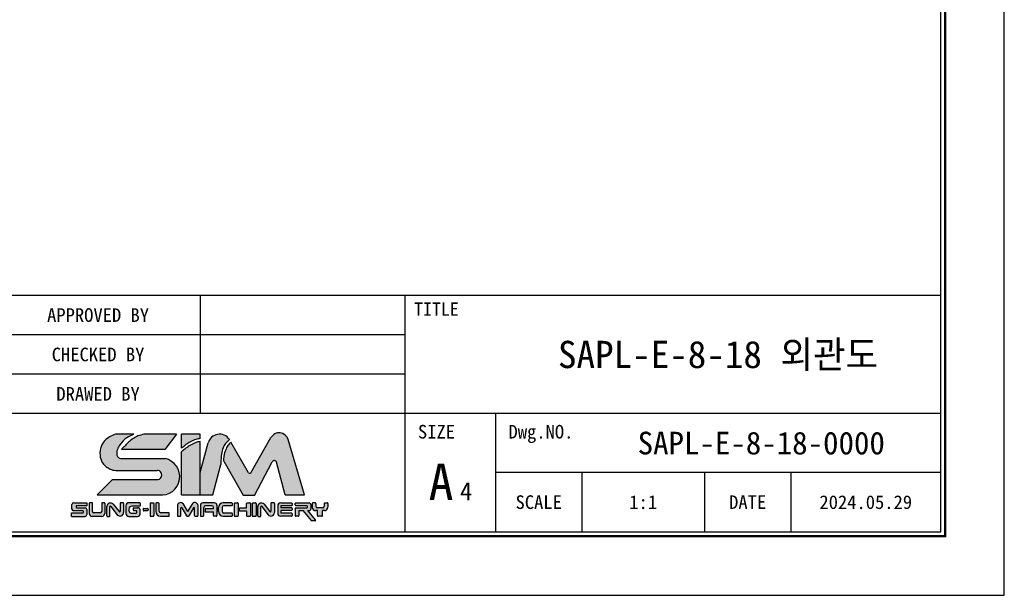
# Model space of a CAD drawing. Header units: millimetres. Extents: x 6809 to 6957, y -762 to -657.
# Tile 2 of 3: x 6903 to 6957, y -762 to -731. Entities that reach past the tile are written whole.
import ezdxf
from ezdxf.enums import TextEntityAlignment as Align

# ---------------------------------------------------------------- set-up
doc = ezdxf.new("R2010")
doc.units = ezdxf.units.MM
doc.header["$LTSCALE"] = 5
doc.layers.add('가는실선', color=1, linetype='Continuous')
doc.layers.add('외형선', color=3, linetype='Continuous')

# ---------------------------------------------------------------- blocks, each defined once
blk = doc.blocks.new('SUNGIL')
at = {"layer": '외형선'}
h = blk.add_hatch(color=150, dxfattribs=at)
h.dxf.hatch_style = 1
h.paths.add_polyline_path([(-15.32034521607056, 0.1363232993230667, 0.4142135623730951), (-15.62034521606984, 0.436323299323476), (-17.04332946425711, 0.436323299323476, -0.4142135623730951), (-17.1433294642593, 0.5363232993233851), (-17.1433294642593, 0.6607271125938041, -0.4142135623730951), (-17.04332946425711, 0.7607271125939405), (-15.32034521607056, 0.7607271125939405), (-15.32034521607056, 1.272719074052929), (-17.57193392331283, 1.272719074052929, 0.4142135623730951), (-17.87193392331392, 0.972719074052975), (-17.87193392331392, 0.2039128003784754, 0.4142135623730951), (-17.57193392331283, -0.09608719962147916), (-15.99039048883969, -0.09608719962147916, -0.4142135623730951), (-15.89039048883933, -0.196087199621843), (-15.89039048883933, -0.314784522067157, -0.4142135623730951), (-15.99039048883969, -0.4147845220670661), (-17.90080074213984, -0.4147845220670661), (-17.90080074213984, -1.035964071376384), (-15.62034521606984, -1.035964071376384, 0.4142135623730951), (-15.32034521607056, -0.7359640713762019)])
h.paths.add_polyline_path([(-3.959990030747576, 1.152137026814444, 0.4142135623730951), (-4.059990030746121, 1.25213702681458), (-4.51451652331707, 1.252137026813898, 0.4142135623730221), (-4.614516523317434, 1.152137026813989), (-4.614516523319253, -0.9073124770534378, 0.4142135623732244), (-4.51451652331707, -1.007312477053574), (-4.059990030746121, -1.007312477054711, 0.4142135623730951), (-3.959990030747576, -0.9073124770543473)])
h.paths.add_polyline_path([(0.5650335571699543, 0.3762042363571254, -0.7673269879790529), (0.7516360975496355, 0.4262042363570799), (1.550409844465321, -0.9573124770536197, 0.2679491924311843), (1.637012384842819, -1.007312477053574), (1.835682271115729, -1.007312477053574, 0.2679491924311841), (1.922284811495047, -0.9573124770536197), (2.721058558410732, 0.4262042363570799, -0.7673269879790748), (2.907661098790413, 0.3762042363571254), (2.907661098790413, -0.9073124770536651, 0.4142135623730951), (3.007661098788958, -1.007312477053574), (3.372694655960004, -1.007312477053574, 0.4142135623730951), (3.472694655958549, -0.9073124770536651), (3.472694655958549, 0.9073124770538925, 0.5572135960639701), (2.5396819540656, 1.157312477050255), (1.736347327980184, -0.2341039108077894), (0.9330127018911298, 1.157312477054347, 0.5198906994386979), (0, 0.9073124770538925), (0, -0.9073124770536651, 0.4142135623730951), (0.1000000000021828, -1.007312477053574), (0.4650335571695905, -1.007312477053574, 0.4142135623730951), (0.5650335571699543, -0.9073124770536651)])
h = blk.add_hatch(color=251, dxfattribs=at)
h.dxf.hatch_style = 1
h.paths.add_polyline_path([(-4.97105499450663, 0.2072521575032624, 0.4142135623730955), (-5.071054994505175, 0.3072521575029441), (-5.691646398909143, 0.3072521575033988, 0.4142135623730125), (-5.791646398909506, 0.2072521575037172), (-5.791646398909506, 0.02459882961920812, 0.414213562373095), (-5.691646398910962, -0.0754011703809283), (-5.071054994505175, -0.07540117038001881, 0.4142135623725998), (-4.97105499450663, 0.02459882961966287)])
h.paths.add_polyline_path([(-12.28087751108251, -0.535964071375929), (-12.28087751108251, 1.17271907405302, 0.4142135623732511), (-12.38087751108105, 1.272719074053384), (-12.71824673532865, 1.272719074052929, 0.4142135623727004), (-12.81824673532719, 1.172719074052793), (-12.81824673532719, -0.2217138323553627, -0.4142135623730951), (-13.01824673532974, -0.4217138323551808), (-14.14548000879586, -0.4217138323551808, -0.4142135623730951), (-14.34548000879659, -0.2217138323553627), (-14.34548000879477, 1.172719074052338, 0.4142135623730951), (-14.44548000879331, 1.272719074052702), (-14.80751994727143, 1.272719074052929, 0.4142135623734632), (-14.90751994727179, 1.172719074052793), (-14.90751994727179, -0.5359640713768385, 0.4142135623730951), (-14.40751994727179, -1.035964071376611), (-12.78087751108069, -1.035964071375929, 0.4142135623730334)])
h.paths.add_polyline_path([(-9.099099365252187, -0.3905156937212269), (-9.099099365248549, 1.172719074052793, 0.4142135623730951), (-9.199099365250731, 1.272719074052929), (-9.587536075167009, 1.272719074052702, 0.4142135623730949), (-9.687536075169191, 1.172719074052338), (-9.687536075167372, -0.1538528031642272, -0.7053166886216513), (-9.865012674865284, -0.2170776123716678), (-10.8639320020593, 1.007012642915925, 0.7053166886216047), (-11.92879160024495, 0.6276637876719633), (-11.92879160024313, -0.9359640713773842, 0.4142135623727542), (-11.82879160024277, -1.035964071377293), (-11.52689582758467, -1.035964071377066, 0.4142135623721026), (-11.4268958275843, -0.9359640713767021), (-11.4268958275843, 0.5934383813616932, -0.7182104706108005), (-11.2473006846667, 0.6539744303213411), (-10.17667022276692, -0.7537319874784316, 0.7182104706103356)])
h.paths.add_polyline_path([(-6.271341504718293, -0.5359640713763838), (-6.271341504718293, -0.06761265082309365, 0.4142135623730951), (-6.771341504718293, 0.4323873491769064), (-7.354107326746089, 0.4323873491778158, 0.4142135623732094), (-7.454107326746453, 0.3323873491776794), (-7.454107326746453, 0.0296939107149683, 0.4142135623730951), (-7.354107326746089, -0.07030608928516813), (-6.96120667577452, -0.07030608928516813, -0.4142135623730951), (-6.861206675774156, -0.1703060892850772), (-6.861206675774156, -0.365264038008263, -0.4142135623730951), (-6.96120667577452, -0.4652640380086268), (-7.806013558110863, -0.4652640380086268, -0.4142135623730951), (-8.206013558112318, -0.06526403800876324), (-8.206013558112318, 0.2047066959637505, -0.4142135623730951), (-7.706013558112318, 0.7047066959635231), (-6.371341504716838, 0.7047066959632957, 0.4142135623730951), (-6.271341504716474, 0.8047066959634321), (-6.271341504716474, 1.172719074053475, 0.4142135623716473), (-6.371341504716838, 1.272719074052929), (-8.217759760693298, 1.272719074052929, 0.4142135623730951), (-8.717759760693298, 0.7727190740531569), (-8.717759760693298, -0.5359640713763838, 0.414213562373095), (-8.217759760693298, -1.035964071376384), (-6.771341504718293, -1.035964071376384, 0.4142135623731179)])
h.paths.add_polyline_path([(-1.362338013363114, -0.5293903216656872, 0.4142135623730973), (-1.462338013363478, -0.4293903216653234), (-2.803363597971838, -0.4293903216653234, -0.4142135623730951), (-3.10336359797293, -0.1293903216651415), (-3.10336359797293, 1.152137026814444, 0.4142135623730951), (-3.203363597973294, 1.25213702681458), (-3.559534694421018, 1.25213702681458, 0.4142135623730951), (-3.659534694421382, 1.152137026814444), (-3.659534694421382, -0.2073124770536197, 0.414213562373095), (-2.85953469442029, -1.007312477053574), (-1.462338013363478, -1.007312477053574, 0.414213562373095), (-1.362338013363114, -0.9073124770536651)])
h.paths.add_polyline_path([(4.456342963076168, 0.4686641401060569, -0.4142135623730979), (4.75634296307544, 0.7686641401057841), (5.839535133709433, 0.7686641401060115, -0.4142135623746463), (6.139535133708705, 0.4686641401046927), (6.139535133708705, 0.2733334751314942), (4.805098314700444, 0.2733334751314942, 0.4142135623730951), (4.705098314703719, 0.1733334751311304), (4.705098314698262, -0.1743424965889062, 0.414213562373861), (4.805098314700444, -0.2743424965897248), (6.139535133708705, -0.2743424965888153), (6.139535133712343, -0.9073124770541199, 0.4142135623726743), (6.239535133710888, -1.007312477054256), (6.59340447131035, -1.007312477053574, 0.414213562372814), (6.693404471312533, -0.9073124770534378), (6.693404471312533, 0.852137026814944, 0.4142135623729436), (6.293404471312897, 1.25213702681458), (4.306512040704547, 1.252137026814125, 0.4142135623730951), (3.906512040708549, 0.8521370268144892), (3.906512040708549, -0.9073124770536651, 0.4142135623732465), (4.006512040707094, -1.007312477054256), (4.356342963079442, -1.007312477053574, 0.414213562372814), (4.456342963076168, -0.9073124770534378)])
h.paths.add_polyline_path([(9.308905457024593, -0.5669163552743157, 0.4142135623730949), (9.20890545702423, -0.4669163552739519), (7.872290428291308, -0.4669163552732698, -0.4142135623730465), (7.572290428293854, -0.1669163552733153), (7.572290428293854, 0.4716728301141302, -0.4142135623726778), (7.872290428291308, 0.77167283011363), (9.208905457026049, 0.7716728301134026, 0.4142135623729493), (9.308905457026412, 0.8716728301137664), (9.308905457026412, 1.152137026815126, 0.4142135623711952), (9.20890545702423, 1.25213702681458), (7.769105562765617, 1.252137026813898, 0.4142135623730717), (6.969105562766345, 0.4521370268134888), (6.969105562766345, -0.2073124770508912, 0.4142135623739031), (7.769105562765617, -1.007312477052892), (9.20890545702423, -1.007312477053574, 0.4142135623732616), (9.308905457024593, -0.9073124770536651)])
h.paths.add_polyline_path([(10.2991855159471, 1.152137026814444, 0.4142135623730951), (10.19918551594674, 1.25213702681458), (9.744659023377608, 1.252137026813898, 0.4142135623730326), (9.644659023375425, 1.152137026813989), (9.644659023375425, -0.9073124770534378, 0.4142135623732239), (9.744659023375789, -1.007312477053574), (10.19918551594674, -1.007312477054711, 0.4142135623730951), (10.2991855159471, -0.9073124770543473)])
h.paths.add_polyline_path([(12.38076114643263, 1.152137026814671, 0.4142135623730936), (12.28076114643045, 1.25213702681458), (11.82623465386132, 1.252137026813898, 0.4142135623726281), (11.72623465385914, 1.152137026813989), (11.72623465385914, 0.4936220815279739, -0.4142135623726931), (11.62623465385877, 0.3936220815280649), (10.58187901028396, 0.3936220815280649, 0.4142135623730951), (10.48187901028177, 0.2936220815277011), (10.48187901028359, 0.00194314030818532, 0.4142135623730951), (10.58187901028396, -0.09805685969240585), (11.62623465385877, -0.09805685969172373, -0.4142135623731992), (11.72623465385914, -0.1980568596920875), (11.72623465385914, -0.9073124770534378, 0.4142135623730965), (11.8262346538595, -1.007312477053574), (12.28076114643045, -1.007312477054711, 0.4142135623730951), (12.38076114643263, -0.9073124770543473)])
h.paths.add_polyline_path([(13.32977494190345, 1.152137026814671, 0.4142135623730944), (13.22977494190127, 1.25213702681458), (12.77524844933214, 1.252137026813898, 0.4142135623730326), (12.67524844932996, 1.152137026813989), (12.67524844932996, -0.9073124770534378, 0.4142135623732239), (12.77524844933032, -1.007312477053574), (13.22977494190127, -1.007312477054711, 0.4142135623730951), (13.32977494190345, -0.9073124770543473)])
h.paths.add_polyline_path([(14.6790167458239, 1.007012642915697, 0.7053166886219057), (13.61415714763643, 0.6276637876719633), (13.61415714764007, -0.9359640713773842, 0.4142135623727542), (13.71415714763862, -1.035964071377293), (14.01605292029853, -1.035964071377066, 0.4142135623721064), (14.11605292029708, -0.9359640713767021), (14.11605292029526, 0.5934383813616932, -0.7182104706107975), (14.2956480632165, 0.6539744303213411), (15.36627852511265, -0.7537319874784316, 0.7182104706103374), (16.44384938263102, -0.3905156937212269), (16.44384938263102, 1.172719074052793, 0.4142135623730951), (16.34384938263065, 1.272719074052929), (15.95541267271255, 1.272719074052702, 0.4142135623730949), (15.85541267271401, 1.172719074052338), (15.85541267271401, -0.1538528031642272, -0.7053166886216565), (15.6779360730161, -0.2170776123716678)])
h.paths.add_polyline_path([(19.4189332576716, 1.152137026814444, 0.4142135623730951), (19.31893325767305, 1.25213702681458), (17.49662840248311, 1.25213702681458, 0.4142135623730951), (16.99662840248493, 0.7521370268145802), (16.99662840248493, -0.5073124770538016, 0.4142135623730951), (17.49662840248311, -1.007312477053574), (19.31893325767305, -1.007312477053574, 0.414213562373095), (19.4189332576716, -0.9073124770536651), (19.4189332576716, -0.5778951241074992, 0.4142135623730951), (19.31893325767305, -0.4778951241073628), (17.60363558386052, -0.4778951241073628, -0.4142135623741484), (17.50363558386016, -0.3778951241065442), (17.50363558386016, -0.1244796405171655, -0.4142135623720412), (17.60363558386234, -0.02447964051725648), (19.31893325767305, -0.02447964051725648, 0.4142135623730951), (19.4189332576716, 0.07552035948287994), (19.4189332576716, 0.3219568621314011, 0.4142135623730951), (19.31893325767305, 0.4219568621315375), (17.60363558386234, 0.4219568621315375, -0.4142135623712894), (17.50363558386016, 0.5219568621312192), (17.50363558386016, 0.6707348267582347, -0.4142135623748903), (17.60363558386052, 0.7707348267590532), (19.31893325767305, 0.7707348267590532, 0.4142135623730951), (19.4189332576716, 0.870734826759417)])
h.paths.add_polyline_path([(22.60263788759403, 0.952137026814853, 0.4142135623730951), (22.30263788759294, 1.252137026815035), (20.05717268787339, 1.25213702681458, 0.4142135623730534), (19.95717268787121, 1.152137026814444), (19.95717268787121, 0.9041253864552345, 0.4142135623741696), (20.05717268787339, 0.8041253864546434), (21.90090023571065, 0.8041253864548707, -0.4142135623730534), (22.00090023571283, 0.7041253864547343), (22.00090023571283, 0.4896281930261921, -0.4142135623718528), (21.90090023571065, 0.3896281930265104), (20.05717268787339, 0.3896281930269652, 0.4142135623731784), (19.95717268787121, 0.2896281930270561), (19.95717268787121, -0.9073124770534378, 0.4142135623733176), (20.05717268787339, -1.007312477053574), (20.45308013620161, -1.007312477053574, 0.414213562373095), (20.55308013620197, -0.9073124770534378), (20.55308013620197, -0.1613095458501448, -0.414213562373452), (20.65308013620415, -0.06130954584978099), (21.28090429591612, -0.06130954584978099), (22.70003576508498, -1.752564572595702, 0.2216946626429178), (22.77664020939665, -1.788285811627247), (23.31875131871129, -1.788285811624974, 0.6370702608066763), (23.39535576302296, -1.624007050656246), (22.08409686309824, -0.06130954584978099), (22.30263788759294, -0.06130954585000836, 0.4142135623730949), (22.60263788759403, 0.2386904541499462)])
h.paths.add_polyline_path([(25.48938805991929, 0.5386904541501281), (25.48938805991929, 1.152137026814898, 0.4142135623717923), (25.38938805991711, 1.25213702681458), (24.97889821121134, 1.25213702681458, 0.4142135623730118), (24.87889821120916, 1.152137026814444), (24.87889821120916, 0.6896281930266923, -0.4142135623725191), (24.57889821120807, 0.3896281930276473), (23.73988544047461, 0.3896281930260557, -0.414213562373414), (23.4398854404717, 0.6896281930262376), (23.4398854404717, 1.152137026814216, 0.4142135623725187), (23.33988544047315, 1.252137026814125), (22.92939559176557, 1.25213702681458, 0.4142135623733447), (22.82939559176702, 1.152137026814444), (22.82939559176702, 0.5386904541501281, 0.4142135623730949), (23.42939559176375, -0.06130954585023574), (24.88938805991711, -0.06130954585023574, 0.4142135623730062)])
h.paths.add_polyline_path([(24.57966956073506, -0.06130954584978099), (23.71582084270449, -0.06130954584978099), (23.71582084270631, -0.9073124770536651, 0.4142135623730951), (23.81582084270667, -1.007312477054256), (24.47966956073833, -1.007312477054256, 0.4142135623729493), (24.57966956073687, -0.9073124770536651)])
for p, q in [((-17.87193392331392, 0.203912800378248), (-17.87193392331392, 0.972719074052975)), ((-17.57193392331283, 1.272719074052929), (-15.32034521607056, 1.272719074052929)), ((-17.1433294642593, 0.6607271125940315), (-17.1433294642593, 0.5363232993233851)), ((-15.32034521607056, 0.7607271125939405), (-17.04332946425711, 0.7607271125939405)), ((-17.04332946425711, 0.436323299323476), (-15.62034521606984, 0.436323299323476)), ((-15.32034521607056, 1.234862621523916), (-15.32034521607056, 0.7607271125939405)), ((-15.32034521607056, 0.1363232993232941), (-15.32034521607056, -0.7359640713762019)), ((-14.90751994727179, 1.17271907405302), (-14.90751994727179, -0.5359640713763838)), ((-14.44548000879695, 1.272719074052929), (-14.80751994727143, 1.272719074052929)), ((-14.34548000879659, -0.2217138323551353), (-14.34548000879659, 1.17271907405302)), ((-12.81824673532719, 1.17271907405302), (-12.81824673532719, -0.2217138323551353)), ((-12.38087751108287, 1.272719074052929), (-12.71824673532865, 1.272719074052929)), ((-12.28087751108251, 1.17271907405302), (-12.28087751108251, -0.5359640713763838)), ((-11.92879160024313, -0.9359640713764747), (-11.92879160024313, 0.6276637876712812)), ((-11.4268958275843, -0.9359640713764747), (-11.4268958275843, 0.5934383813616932)), ((-11.2473006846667, 0.6539744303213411), (-10.17667022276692, -0.7537319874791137)), ((-10.86393200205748, 1.007012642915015), (-9.865012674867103, -0.2170776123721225)), ((-9.687536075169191, 1.17271907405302), (-9.687536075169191, -0.1538528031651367)), ((-9.199099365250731, 1.272719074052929), (-9.587536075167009, 1.272719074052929)), ((-9.099099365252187, 1.17271907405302), (-9.099099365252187, -0.390515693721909)), ((-8.717759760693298, 0.7727190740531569), (-8.717759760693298, -0.5359640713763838)), ((-6.371341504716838, 1.272719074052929), (-8.217759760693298, 1.272719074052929)), ((-8.206013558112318, 0.2047066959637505), (-8.206013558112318, -0.06526403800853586)), ((-6.371341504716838, 0.7047066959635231), (-7.706013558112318, 0.7047066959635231)), ((-7.454107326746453, 0.02969391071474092), (-7.454107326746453, 0.3323873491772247)), ((-7.354107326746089, 0.4323873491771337), (-6.771341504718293, 0.4323873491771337)), ((-6.271341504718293, 1.17271907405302), (-6.271341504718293, 0.8047066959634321)), ((-6.271341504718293, 1.17271907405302), (-6.271341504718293, 0.8047066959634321)), ((-5.791646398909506, 0.2072521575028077), (-5.791646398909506, 0.02459882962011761)), ((-5.691646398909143, 0.3072521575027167), (-5.071054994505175, 0.3072521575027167)), ((-4.971054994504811, 0.2072521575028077), (-4.971054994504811, 0.02459882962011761)), ((-4.614516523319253, 1.152137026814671), (-4.614516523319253, -0.9073124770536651)), ((-4.51451652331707, 1.25213702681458), (-4.059990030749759, 1.25213702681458)), ((-3.959990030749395, 1.152137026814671), (-3.959990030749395, -0.9073124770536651)), ((-3.659534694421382, 1.152137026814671), (-3.659534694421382, -0.2073124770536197)), ((-3.203363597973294, 1.25213702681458), (-3.559534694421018, 1.25213702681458)), ((-3.10336359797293, -0.1293903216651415), (-3.10336359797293, 1.152137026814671)), ((0, 0.9073124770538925), (0, -0.9073124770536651)), ((0.5650335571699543, -0.9073124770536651), (0.5650335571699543, 0.3762042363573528)), ((0.7516360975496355, 0.4262042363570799), (1.550409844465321, -0.9573124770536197)), ((0.9330127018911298, 1.157312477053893), (1.736347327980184, -0.2341039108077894)), ((2.5396819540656, 1.157312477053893), (1.736347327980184, -0.2341039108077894)), ((2.721058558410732, 0.4262042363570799), (1.922284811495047, -0.9573124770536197)), ((2.907661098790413, -0.9073124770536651), (2.907661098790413, 0.3762042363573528)), ((3.472694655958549, 0.9073124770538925), (3.472694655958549, -0.9073124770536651)), ((3.906512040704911, 0.8521370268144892), (3.906512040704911, -0.9073124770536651)), ((6.293404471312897, 1.25213702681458), (4.306512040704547, 1.25213702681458)), ((4.456342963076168, -0.9073124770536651), (4.456342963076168, 0.4686641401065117)), ((4.705098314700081, 0.1733334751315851), (4.705098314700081, -0.1743424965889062)), ((5.839535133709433, 0.7686641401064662), (4.75634296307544, 0.7686641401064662)), ((4.805098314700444, 0.2733334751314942), (6.139535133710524, 0.2733334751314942)), ((6.139535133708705, 0.2733334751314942), (6.139535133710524, 0.4686641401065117)), ((6.693404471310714, 0.8521370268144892), (6.693404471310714, -0.9073124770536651)), ((6.969105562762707, -0.2073124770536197), (6.969105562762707, 0.4521370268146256)), ((7.572290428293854, 0.4716728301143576), (7.572290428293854, -0.1669163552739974)), ((9.20890545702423, 1.25213702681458), (7.769105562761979, 1.25213702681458)), ((9.20890545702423, 0.7716728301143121), (7.872290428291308, 0.7716728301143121)), ((9.308905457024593, 0.8716728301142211), (9.308905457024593, 1.152137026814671)), ((9.644659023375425, 1.152137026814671), (9.644659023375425, -0.9073124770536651)), ((9.744659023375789, 1.25213702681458), (10.19918551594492, 1.25213702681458)), ((10.2991855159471, 1.152137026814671), (10.2991855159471, -0.9073124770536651)), ((10.48187901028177, 0.2936220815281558), (10.48187901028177, 0.00194314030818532)), ((10.58187901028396, 0.3936220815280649), (11.62623465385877, 0.3936220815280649)), ((11.72623465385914, 0.4936220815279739), (11.72623465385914, 1.152137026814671)), ((11.8262346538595, 1.25213702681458), (12.28076114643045, 1.25213702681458)), ((12.38076114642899, 1.152137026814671), (12.38076114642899, -0.9073124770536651)), ((12.67524844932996, 1.152137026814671), (12.67524844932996, -0.9073124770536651)), ((12.77524844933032, 1.25213702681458), (13.22977494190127, 1.25213702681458)), ((13.32977494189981, 1.152137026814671), (13.32977494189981, -0.9073124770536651)), ((13.61415714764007, -0.9359640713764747), (13.61415714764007, 0.6276637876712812)), ((14.11605292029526, -0.9359640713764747), (14.11605292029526, 0.5934383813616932)), ((14.2956480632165, 0.6539744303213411), (15.36627852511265, -0.7537319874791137)), ((14.6790167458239, 1.007012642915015), (15.67793607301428, -0.2170776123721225)), ((15.85541267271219, 1.17271907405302), (15.85541267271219, -0.1538528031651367)), ((16.34384938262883, 1.272719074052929), (15.95541267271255, 1.272719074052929)), ((16.44384938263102, 1.17271907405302), (16.44384938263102, -0.390515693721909)), ((16.99662840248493, 0.7521370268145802), (16.99662840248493, -0.5073124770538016)), ((17.49662840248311, 1.25213702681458), (19.31893325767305, 1.25213702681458)), ((17.50363558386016, 0.6707348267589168), (17.50363558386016, 0.5219568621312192)), ((19.31893325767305, 0.7707348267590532), (17.60363558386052, 0.7707348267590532)), ((19.31893325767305, 0.4219568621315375), (17.60363558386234, 0.4219568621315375)), ((19.4189332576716, 1.152137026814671), (19.4189332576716, 0.8707348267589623)), ((19.4189332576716, 0.3219568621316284), (19.4189332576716, 0.07552035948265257)), ((19.95717268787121, 0.904125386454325), (19.95717268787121, 1.152137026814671)), ((19.95717268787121, 0.2896281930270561), (19.95717268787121, -0.9073124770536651)), ((20.05717268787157, 1.25213702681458), (22.30263788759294, 1.25213702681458)), ((20.05717268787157, 0.804125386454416), (21.90090023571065, 0.804125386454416)), ((20.05717268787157, 0.3896281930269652), (21.90090023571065, 0.3896281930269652)), ((22.0009002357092, 0.704125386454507), (22.0009002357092, 0.4896281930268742)), ((22.60263788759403, 0.9521370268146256), (22.60263788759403, 0.2386904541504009)), ((22.82939559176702, 1.152137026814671), (22.82939559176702, 0.5386904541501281)), ((23.33988544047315, 1.25213702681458), (22.92939559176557, 1.25213702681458)), ((23.4398854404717, 1.152137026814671), (23.4398854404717, 0.6896281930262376)), ((24.57889821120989, 0.3896281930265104), (23.73988544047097, 0.3896281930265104)), ((24.87889821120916, 1.152137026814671), (24.87889821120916, 0.6896281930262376)), ((24.97889821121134, 1.25213702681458), (25.38938805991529, 1.25213702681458)), ((25.48938805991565, 1.152137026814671), (25.48938805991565, 0.5386904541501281)), ((-17.90080074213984, -1.035964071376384), (-17.90080074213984, -0.4147845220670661)), ((-17.90080074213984, -0.4147845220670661), (-15.99039048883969, -0.4147845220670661)), ((-17.90080074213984, -1.035964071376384), (-15.62034521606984, -1.035964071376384)), ((-15.99039048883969, -0.09608719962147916), (-17.57193392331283, -0.09608719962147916)), ((-15.89039048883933, -0.314784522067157), (-15.89039048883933, -0.1960871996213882)), ((-12.78087751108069, -1.035964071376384), (-14.40751994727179, -1.035964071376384)), ((-13.01824673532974, -0.4217138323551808), (-14.14548000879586, -0.4217138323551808)), ((-11.82879160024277, -1.035964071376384), (-11.52689582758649, -1.035964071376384)), ((-8.217759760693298, -1.035964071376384), (-6.771341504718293, -1.035964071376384)), ((-7.806013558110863, -0.4652640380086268), (-6.96120667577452, -0.4652640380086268)), ((-6.96120667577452, -0.07030608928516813), (-7.354107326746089, -0.07030608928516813)), ((-6.861206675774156, -0.3652640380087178), (-6.861206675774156, -0.1703060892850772)), ((-6.271341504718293, -0.5359640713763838), (-6.271341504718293, -0.0676126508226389)), ((-5.071054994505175, -0.07540117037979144), (-5.691646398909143, -0.07540117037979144)), ((-4.51451652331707, -1.007312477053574), (-4.059990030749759, -1.007312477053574)), ((-2.85953469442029, -1.007312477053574), (-1.462338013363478, -1.007312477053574)), ((-1.462338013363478, -0.4293903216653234), (-2.803363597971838, -0.4293903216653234)), ((-1.362338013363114, -0.9073124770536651), (-1.362338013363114, -0.5293903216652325)), ((0.1000000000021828, -1.007312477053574), (0.4650335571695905, -1.007312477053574)), ((1.637012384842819, -1.007312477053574), (1.835682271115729, -1.007312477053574)), ((3.007661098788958, -1.007312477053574), (3.372694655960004, -1.007312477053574)), ((4.006512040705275, -1.007312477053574), (4.356342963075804, -1.007312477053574)), ((4.805098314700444, -0.2743424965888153), (6.139535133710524, -0.2743424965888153)), ((6.139535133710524, -0.9073124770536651), (6.139535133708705, -0.2743424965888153)), ((6.59340447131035, -1.007312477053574), (6.239535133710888, -1.007312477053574)), ((7.769105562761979, -1.007312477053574), (9.20890545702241, -1.007312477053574)), ((9.20890545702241, -0.4669163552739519), (7.872290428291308, -0.4669163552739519)), ((9.308905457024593, -0.9073124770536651), (9.308905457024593, -0.566916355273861)), ((9.744659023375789, -1.007312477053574), (10.19918551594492, -1.007312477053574)), ((10.58187901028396, -0.09805685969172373), (11.62623465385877, -0.09805685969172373)), ((11.72623465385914, -0.1980568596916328), (11.72623465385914, -0.9073124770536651)), ((11.8262346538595, -1.007312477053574), (12.28076114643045, -1.007312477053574)), ((12.77524844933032, -1.007312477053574), (13.22977494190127, -1.007312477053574)), ((13.71415714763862, -1.035964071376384), (14.0160529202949, -1.035964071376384)), ((19.31893325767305, -1.007312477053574), (17.49662840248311, -1.007312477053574)), ((17.50363558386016, -0.1244796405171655), (17.50363558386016, -0.377895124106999)), ((19.31893325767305, -0.02447964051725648), (17.60363558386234, -0.02447964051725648)), ((19.31893325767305, -0.4778951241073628), (17.60363558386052, -0.4778951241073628)), ((19.4189332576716, -0.5778951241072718), (19.4189332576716, -0.9073124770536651)), ((20.45308013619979, -1.007312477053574), (20.05717268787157, -1.007312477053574)), ((20.55308013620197, -0.16130954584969), (20.55308013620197, -0.9073124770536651)), ((20.65308013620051, -0.06130954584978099), (21.28090429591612, -0.06130954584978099)), ((22.70003576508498, -1.752564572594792), (21.28090429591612, -0.06130954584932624)), ((22.08409686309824, -0.06130954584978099), (22.30263788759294, -0.06130954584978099)), ((23.39535576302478, -1.624007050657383), (22.08409686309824, -0.06130954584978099)), ((23.71582084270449, -0.06130954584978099), (23.42939559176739, -0.06130954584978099)), ((23.71582084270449, -0.9073124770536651), (23.71582084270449, -0.06130954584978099)), ((24.47966956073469, -1.007312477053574), (23.81582084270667, -1.007312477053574)), ((24.88938805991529, -0.06130954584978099), (24.57966956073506, -0.06130954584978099)), ((24.57966956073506, -0.9073124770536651), (24.57966956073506, -0.06130954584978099)), ((23.31875131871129, -1.788285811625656), (22.77664020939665, -1.788285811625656))]:
    blk.add_line(p, q, dxfattribs=at)
for centre, radius, start, end in [((-17.57193392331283, 0.972719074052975), 0.3, 90, 180), ((-17.57193392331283, 0.203912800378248), 0.3, 180, 270), ((-17.04332946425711, 0.6607271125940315), 0.09999999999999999, 90, 180), ((-17.04332946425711, 0.5363232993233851), 0.09999999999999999, 180, 270), ((-15.62034521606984, 0.1363232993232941), 0.3, 0, 90), ((-14.80751994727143, 1.17271907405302), 0.09999999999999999, 90, 180), ((-14.44548000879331, 1.172719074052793), 0.09999999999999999, 2.62505172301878e-10, 90.00000000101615), ((-12.71824673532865, 1.17271907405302), 0.09999999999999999, 90, 180), ((-12.38087751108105, 1.172719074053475), 0.09999999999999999, 359.9999999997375, 90.00000000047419), ((-11.32879160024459, 0.6276637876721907), 0.6, 39.21617813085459, 180.0000000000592), ((-11.32689582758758, 0.5934383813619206), 0.09999999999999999, 37.25478689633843, 180.0000000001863), ((-9.587536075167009, 1.172719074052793), 0.09999999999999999, 90.00000000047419, 179.9999999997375), ((-9.199099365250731, 1.17271907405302), 0.09999999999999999, 0, 90.00000000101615), ((-8.217759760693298, 0.7727190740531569), 0.5, 90, 180), ((-7.706013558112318, 0.2047066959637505), 0.5, 90, 180), ((-7.354107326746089, 0.3323873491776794), 0.09999999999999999, 90, 180.0000000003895), ((-7.354107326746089, 0.02969391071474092), 0.09999999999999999, 180, 270), ((-6.771341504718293, -0.06761265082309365), 0.5, 3.387163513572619e-11, 90), ((-6.371341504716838, 1.17271907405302), 0.09999999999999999, 0, 90.00000000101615), ((-6.371341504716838, 0.8047066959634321), 0.09999999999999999, 269.9999999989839, 1.270186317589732e-10), ((-5.691646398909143, 0.2072521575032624), 0.09999999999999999, 90, 180.0000000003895), ((-5.691646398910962, 0.02459882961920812), 0.09999999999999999, 179.999999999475, 270.0000000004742), ((-5.071054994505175, 0.2072521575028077), 0.09999999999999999, 0, 90), ((-5.071054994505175, 0.02459882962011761), 0.09999999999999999, 270, 0), ((-4.51451652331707, 1.152137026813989), 0.09999999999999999, 90.00000000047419, 179.9999999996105), ((-4.059990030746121, 1.152137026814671), 0.09999999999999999, 359.9999999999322, 90.00000000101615), ((-3.559534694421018, 1.152137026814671), 0.09999999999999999, 90, 180), ((-3.203363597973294, 1.152137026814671), 0.09999999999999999, 0, 90), ((0.5542307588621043, 0.704920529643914), 0.5900290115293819, 50.06099622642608, 159.9390037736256), ((0.6650335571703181, 0.3762042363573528), 0.09999999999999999, 30.00000000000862, 180), ((2.928848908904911, 0.7436779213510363), 0.5679299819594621, 16.7457072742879, 133.2542927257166), ((2.80766109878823, 0.3762042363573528), 0.09999999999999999, 0, 149.9999999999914), ((4.306512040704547, 0.8521370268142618), 0.4, 90.00000000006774, 179.9999999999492), ((4.75634296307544, 0.4686641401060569), 0.3, 90, 179.999999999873), ((4.805098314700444, 0.1733334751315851), 0.09999999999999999, 90.00000000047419, 179.9999999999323), ((5.839535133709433, 0.4686641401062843), 0.3, 6.774327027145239e-11, 89.99999999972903), ((6.293404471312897, 0.8521370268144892), 0.4, 0, 90.00000000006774), ((7.769105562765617, 0.4521370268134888), 0.7999999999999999, 90.00000000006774, 179.9999999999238), ((7.872290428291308, 0.4716728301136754), 0.3, 90, 179.999999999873), ((9.20890545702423, 1.152137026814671), 0.09999999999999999, 359.9999999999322, 90.00000000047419), ((9.208905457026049, 0.8716728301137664), 0.09999999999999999, 269.9999999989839, 4.48799165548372e-10), ((9.744659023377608, 1.152137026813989), 0.09999999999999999, 90.00000000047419, 179.9999999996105), ((10.19918551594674, 1.152137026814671), 0.09999999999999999, 359.9999999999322, 90.00000000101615), ((10.58187901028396, 0.2936220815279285), 0.09999999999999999, 90, 179.9999999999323), ((10.58187901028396, 0.001943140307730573), 0.09999999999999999, 179.9999999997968, 269.9999999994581), ((11.62623465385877, 0.4936220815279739), 0.09999999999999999, 270, 359.9999999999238), ((11.82623465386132, 1.152137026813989), 0.09999999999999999, 90.00000000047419, 179.9999999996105), ((12.28076114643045, 1.152137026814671), 0.09999999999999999, 359.9999999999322, 90.00000000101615), ((12.77524844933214, 1.152137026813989), 0.09999999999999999, 90.00000000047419, 179.9999999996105), ((13.22977494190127, 1.152137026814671), 0.09999999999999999, 359.9999999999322, 90.00000000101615), ((14.2141571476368, 0.6276637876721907), 0.6, 39.21617813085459, 180.0000000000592), ((14.21605292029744, 0.5934383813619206), 0.09999999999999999, 37.25478689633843, 180.0000000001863), ((15.95541267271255, 1.172719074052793), 0.09999999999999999, 90.00000000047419, 179.9999999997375), ((16.34384938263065, 1.17271907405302), 0.09999999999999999, 0, 90.00000000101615), ((17.49662840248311, 0.7521370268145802), 0.5, 90, 180), ((17.60363558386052, 0.6707348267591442), 0.09999999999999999, 90, 180.0000000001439), ((17.60363558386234, 0.5219568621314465), 0.09999999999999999, 180.0000000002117, 270), ((19.31893325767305, 1.152137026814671), 0.09999999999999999, 0, 90), ((19.31893325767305, 0.8707348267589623), 0.09999999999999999, 270, 0), ((19.31893325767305, 0.3219568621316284), 0.09999999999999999, 0, 90), ((19.31893325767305, 0.07552035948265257), 0.09999999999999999, 270, 0), ((20.05717268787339, 1.152137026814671), 0.09999999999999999, 90.00000000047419, 180.0000000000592), ((20.05717268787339, 0.9041253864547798), 0.09999999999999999, 180.000000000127, 269.9999999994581), ((20.05717268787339, 0.2896281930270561), 0.09999999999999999, 90.00000000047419, 180.0000000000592), ((21.90090023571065, 0.7041253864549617), 0.09999999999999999, 359.9999999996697, 90.00000000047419), ((21.90090023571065, 0.4896281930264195), 0.09999999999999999, 269.9999999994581, 3.302484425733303e-10), ((22.30263788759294, 0.952137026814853), 0.3, 359.9999999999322, 90), ((22.30263788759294, 0.2386904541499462), 0.3, 270, 5.080745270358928e-11), ((22.92939559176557, 1.152137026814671), 0.09999999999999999, 90, 180.0000000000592), ((23.42939559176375, 0.5386904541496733), 0.6, 179.9999999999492, 270.0000000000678), ((23.33988544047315, 1.152137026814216), 0.09999999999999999, 1.862939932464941e-10, 90.00000000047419), ((23.73988544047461, 0.6896281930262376), 0.3, 179.9999999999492, 269.999999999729), ((24.57889821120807, 0.6896281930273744), 0.3, 270.0000000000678, 359.9999999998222), ((24.97889821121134, 1.152137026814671), 0.09999999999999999, 90.00000000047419, 180.0000000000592), ((24.88938805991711, 0.5386904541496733), 0.6, 269.9999999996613, 5.080745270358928e-11), ((25.38938805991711, 1.152137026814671), 0.09999999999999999, 359.9999999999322, 90.00000000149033), ((-15.99039048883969, -0.1960871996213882), 0.09999999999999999, 0, 90), ((-15.99039048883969, -0.314784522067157), 0.09999999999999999, 270, 0), ((-15.62034521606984, -0.7359640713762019), 0.3, 270, 0), ((-14.40751994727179, -0.5359640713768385), 0.5, 179.9999999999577, 269.9999999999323), ((-14.14548000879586, -0.2217138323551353), 0.2, 180, 270), ((-13.01824673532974, -0.2217138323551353), 0.2, 270, 0), ((-12.78087751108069, -0.535964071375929), 0.5, 270.0000000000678, 359.9999999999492), ((-11.82879160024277, -0.9359640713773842), 0.09999999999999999, 179.9999999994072, 270), ((-11.52689582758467, -0.9359640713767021), 0.09999999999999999, 269.9999999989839, 3.302484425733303e-10), ((-9.699099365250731, -0.3905156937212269), 0.6, 217.2547868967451, 359.9999999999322), ((-9.787536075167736, -0.1538528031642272), 0.09999999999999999, 219.2161781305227, 359.9999999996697), ((-8.217759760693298, -0.5359640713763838), 0.5, 180.0000000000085, 269.9999999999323), ((-7.806013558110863, -0.06526403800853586), 0.4, 180, 270), ((-6.96120667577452, -0.1703060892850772), 0.09999999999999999, 0, 90), ((-6.96120667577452, -0.3652640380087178), 0.09999999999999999, 270, 0), ((-6.771341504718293, -0.5359640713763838), 0.5, 270, 359.9999999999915), ((-4.51451652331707, -0.9073124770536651), 0.09999999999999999, 180, 270), ((-4.059990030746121, -0.9073124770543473), 0.09999999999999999, 269.9999999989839, 4.48799165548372e-10), ((-2.85953469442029, -0.2073124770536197), 0.7999999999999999, 180, 270), ((-2.803363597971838, -0.1293903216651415), 0.3, 180, 270), ((-1.462338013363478, -0.5293903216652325), 0.09999999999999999, 0, 90), ((-1.462338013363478, -0.9073124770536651), 0.09999999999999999, 270, 0), ((0.1000000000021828, -0.9073124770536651), 0.09999999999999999, 180, 270), ((0.4650335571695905, -0.9073124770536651), 0.09999999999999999, 270, 0), ((1.637012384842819, -0.9073124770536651), 0.09999999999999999, 210.0000000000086, 270), ((1.835682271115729, -0.9073124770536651), 0.09999999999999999, 270, 329.9999999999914), ((3.007661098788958, -0.9073124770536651), 0.09999999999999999, 180, 270), ((3.372694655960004, -0.9073124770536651), 0.09999999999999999, 270, 0), ((4.006512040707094, -0.9073124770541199), 0.09999999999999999, 179.9999999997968, 269.9999999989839), ((4.356342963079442, -0.9073124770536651), 0.09999999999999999, 269.9999999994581, 0), ((4.805098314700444, -0.1743424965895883), 0.09999999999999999, 179.9999999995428, 270.0000000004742), ((6.239535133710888, -0.9073124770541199), 0.09999999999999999, 179.9999999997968, 269.9999999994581), ((6.59340447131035, -0.9073124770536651), 0.09999999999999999, 269.9999999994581, 0), ((7.769105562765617, -0.2073124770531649), 0.7999999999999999, 180.0000000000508, 269.999999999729), ((7.872290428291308, -0.1669163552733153), 0.3, 180.0000000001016, 270.0000000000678), ((9.20890545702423, -0.5669163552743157), 0.09999999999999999, 1.270186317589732e-10, 90.00000000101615), ((9.20890545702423, -0.9073124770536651), 0.09999999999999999, 269.9999999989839, 0), ((9.744659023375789, -0.9073124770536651), 0.09999999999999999, 180, 270), ((10.19918551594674, -0.9073124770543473), 0.09999999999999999, 269.9999999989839, 4.48799165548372e-10), ((11.62623465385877, -0.1980568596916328), 0.09999999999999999, 0, 90), ((11.8262346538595, -0.9073124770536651), 0.09999999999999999, 180, 270), ((12.28076114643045, -0.9073124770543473), 0.09999999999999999, 269.9999999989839, 4.48799165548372e-10), ((12.77524844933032, -0.9073124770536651), 0.09999999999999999, 180, 270), ((13.22977494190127, -0.9073124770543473), 0.09999999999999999, 269.9999999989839, 4.48799165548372e-10), ((13.71415714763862, -0.9359640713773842), 0.09999999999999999, 179.9999999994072, 270), ((14.01605292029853, -0.9359640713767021), 0.09999999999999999, 269.9999999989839, 3.302484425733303e-10), ((15.84384938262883, -0.3905156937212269), 0.6, 217.2547868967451, 359.9999999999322), ((15.75541267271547, -0.1538528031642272), 0.09999999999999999, 219.2161781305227, 359.9999999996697), ((17.49662840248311, -0.5073124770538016), 0.5, 180, 270), ((17.60363558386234, -0.1244796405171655), 0.09999999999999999, 90, 179.9999999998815), ((17.60363558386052, -0.3778951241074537), 0.09999999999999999, 179.9999999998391, 270), ((19.31893325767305, -0.5778951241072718), 0.09999999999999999, 0, 90), ((19.31893325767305, -0.9073124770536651), 0.09999999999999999, 270, 0), ((20.05717268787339, -0.9073124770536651), 0.09999999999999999, 180, 269.9999999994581), ((20.45308013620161, -0.9073124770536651), 0.09999999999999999, 269.9999999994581, 0), ((20.65308013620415, -0.16130954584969), 0.09999999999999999, 90.00000000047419, 180), ((23.31875131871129, -1.688285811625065), 0.09999999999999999, 270.0000000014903, 39.99999999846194), ((23.81582084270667, -0.9073124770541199), 0.09999999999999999, 179.9999999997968, 269.9999999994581), ((24.47966956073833, -0.9073124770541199), 0.09999999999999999, 269.9999999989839, 1.862939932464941e-10), ((22.77664020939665, -1.688285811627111), 0.09999999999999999, 219.999999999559, 270)]:
    blk.add_arc(centre, radius, start, end, dxfattribs=at)
blk = doc.blocks.new('SIM')
at = {"layer": '외형선'}
h = blk.add_hatch(color=8, dxfattribs=at)
h.dxf.hatch_style = 1
edge = h.paths.add_edge_path()
edge.add_spline(control_points=[(2.267694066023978, 1.075121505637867), (2.278947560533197, 1.39740209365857), (2.298366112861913, 1.953515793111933), (2.459892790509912, 2.683469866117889), (2.769376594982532, 3.237824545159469), (3.052262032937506, 3.510791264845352), (3.202143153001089, 3.655417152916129)], knot_values=[0, 0, 0, 0, 0.7435831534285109, 1.283095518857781, 1.707763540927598, 2.186317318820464, 2.186317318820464, 2.186317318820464, 2.186317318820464], degree=3, periodic=0)
edge.add_arc((2.128800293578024, 2.921976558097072), 1.300000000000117, 34.34572044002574, 164.9999999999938)
edge.add_line((0.8730967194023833, 3.258441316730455), (1.110223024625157e-16, -1.13686837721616e-13))
edge.add_line((0, -1.13686837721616e-13), (0, -2.455138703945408))
edge.add_line((0, -2.455138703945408), (1.367331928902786, -2.455138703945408))
edge.add_line((1.367331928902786, -2.455138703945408), (2.260865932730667, 0.8795755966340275))
edge.add_spline(control_points=[(2.260865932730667, 0.8795755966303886), (2.263141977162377, 0.9447575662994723), (2.265418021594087, 1.009939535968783), (2.267694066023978, 1.075121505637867)], knot_values=[2.186317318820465, 2.186317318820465, 2.186317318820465, 2.186317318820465, 2.336708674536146, 2.336708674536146, 2.336708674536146, 2.336708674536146], degree=3, periodic=0)
edge = h.paths.add_edge_path()
edge.add_arc((8.154312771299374, 1.068391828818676), 0.2599999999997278, 14.999999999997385, 152.0936797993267, ccw=False)
edge.add_line((8.40545348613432, 1.135684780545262), (9.362256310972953, -2.435151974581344))
edge.add_line((9.362256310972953, -2.435151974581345), (11.47424503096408, -2.435151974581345))
edge.add_line((11.47424503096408, -2.435151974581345), (9.680014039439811, 3.631360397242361))
edge.add_arc((8.682718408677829, 3.336400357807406), 1.040000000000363, 16.47610349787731, 150.0000000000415)
edge.add_line((7.782051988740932, 3.856400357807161), (5.548819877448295, -0.01167112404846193))
edge.add_arc((5.436236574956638, 0.05332887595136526), 0.1299999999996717, 210.0000000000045, 329.9999999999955, ccw=False)
edge.add_line((5.323653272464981, -0.01167112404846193), (3.373111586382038, 3.366766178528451))
edge.add_spline(control_points=[(3.373111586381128, 3.366766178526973), (3.255227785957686, 3.237237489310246), (3.022445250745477, 2.981460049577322), (2.746272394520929, 2.45928186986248), (2.608432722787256, 1.886849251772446), (2.5608772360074, 1.47595288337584), (2.540828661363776, 1.302726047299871)], knot_values=[0, 0, 0, 0, 0.523800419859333, 1.034337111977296, 1.752334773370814, 2.275651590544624, 2.275651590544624, 2.275651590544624, 2.275651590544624], degree=3, periodic=0)
edge.add_arc((2.478295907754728, 1.188753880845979), 0.1300000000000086, 30.000000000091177, 61.2478817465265, ccw=False)
edge.add_line((2.590879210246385, 1.253753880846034), (4.738680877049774, -2.466347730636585))
edge.add_line((4.738680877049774, -2.466347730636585), (5.988052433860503, -2.466347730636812))
edge.add_line((5.988052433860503, -2.466347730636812), (7.924547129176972, 1.190078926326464))
h = blk.add_hatch(color=150, dxfattribs=at)
h.dxf.hatch_style = 1
edge = h.paths.add_edge_path()
edge.add_spline(control_points=[(-2.06413229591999, 2.673467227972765), (-1.906725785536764, 2.813532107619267), (-1.601537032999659, 3.085097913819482), (-1.066663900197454, 3.404755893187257), (-0.5415774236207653, 3.659944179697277), (-0.1646305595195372, 3.724102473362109), (0, 3.752123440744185)], knot_values=[0, 0, 0, 0, 0.6304310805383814, 1.222315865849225, 1.865724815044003, 2.364625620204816, 2.364625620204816, 2.364625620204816, 2.364625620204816], degree=3, periodic=0)
edge.add_line((0, 3.752123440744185), (0, 4.212381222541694))
edge.add_line((0, 4.212381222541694), (-2.06413229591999, 4.212381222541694))
edge.add_line((-2.06413229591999, 4.212381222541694), (-2.06413229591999, 2.673467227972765))
edge = h.paths.add_edge_path()
edge.add_spline(control_points=[(0, 3.432501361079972), (-0.1682369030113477, 3.393807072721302), (-0.5471342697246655, 3.306661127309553), (-1.076010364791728, 3.039561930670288), (-1.596123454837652, 2.690957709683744), (-1.905474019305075, 2.421609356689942), (-2.06413229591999, 2.283467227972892)], knot_values=[0, 0, 0, 0, 0.5164407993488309, 1.163110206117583, 1.761888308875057, 2.392319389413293, 2.392319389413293, 2.392319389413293, 2.392319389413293], degree=3, periodic=0)
edge.add_line((-2.06413229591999, 2.283467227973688), (-2.06413229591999, -2.455138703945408))
edge.add_line((-2.06413229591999, -2.455138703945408), (0, -2.455138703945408))
edge.add_line((0, -2.455138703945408), (0, 3.432501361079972))
edge = h.paths.add_edge_path()
edge.add_line((-3.870489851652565, 1.544202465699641), (-8.754379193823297, 1.544202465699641))
edge.add_spline(control_points=[(-8.754379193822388, 1.544202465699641), (-8.83407316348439, 1.568573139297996), (-9.028728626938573, 1.628099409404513), (-9.242613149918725, 2.017004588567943), (-9.174590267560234, 2.560220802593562), (-8.75639495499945, 3.204474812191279), (-8.174508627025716, 3.849966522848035), (-7.565395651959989, 4.101741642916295), (-7.297728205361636, 4.212381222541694)], knot_values=[0, 0, 0, 0, 0.2433595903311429, 0.5944147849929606, 1.213183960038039, 1.789398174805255, 2.88702788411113, 3.747486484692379, 3.747486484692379, 3.747486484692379, 3.747486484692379], degree=3, periodic=0)
edge.add_line((-7.297728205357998, 4.212381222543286), (-9.343097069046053, 4.212381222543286))
edge.add_spline(control_points=[(-9.343097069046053, 4.212381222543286), (-9.566962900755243, 4.128109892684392), (-10.06809019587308, 3.93946715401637), (-10.82456158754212, 3.303016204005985), (-11.11986307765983, 2.277764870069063), (-10.94168135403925, 1.280751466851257), (-10.4780233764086, 0.6758513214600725), (-10.05842390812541, 0.4712438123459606), (-9.906561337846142, 0.3971917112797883)], knot_values=[0, 0, 0, 0, 0.550739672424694, 1.232839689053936, 2.19963066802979, 2.850121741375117, 3.513003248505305, 3.888995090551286, 3.888995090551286, 3.888995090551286, 3.888995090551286], degree=3, periodic=0)
edge.add_arc((-9.30311832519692, 1.54865014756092), 1.299999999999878, 242.3423855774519, 270)
edge.add_line((-9.30311832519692, 0.2486501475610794), (-4.755001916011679, 0.248650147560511))
edge.add_arc((-4.755001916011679, -0.2629419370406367), 0.5115920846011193, 270.18688939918, 90, ccw=False)
edge.add_line((-4.753333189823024, -0.7745313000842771), (-9.6663786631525, -0.7745313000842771))
edge.add_line((-9.6663786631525, -0.7745313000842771), (-11.34698606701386, -2.455138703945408))
edge.add_line((-11.34698606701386, -2.455138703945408), (-4.525236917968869, -2.455138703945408))
edge.add_arc((-4.288601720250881, -0.4406130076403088), 2.028376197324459, 263.3004820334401, 78.10426637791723)
edge = h.paths.add_edge_path(flags=17)
edge.add_spline(control_points=[(-6.194524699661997, 4.212381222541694), (-6.419354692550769, 4.16466513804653), (-7.038259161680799, 4.033313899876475), (-7.881143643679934, 3.400801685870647), (-8.413493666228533, 2.817515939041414), (-8.677139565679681, 2.528644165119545)], knot_values=[0, 0, 0, 0, 0.6846043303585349, 1.884555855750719, 3.061918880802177, 3.061918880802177, 3.061918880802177, 3.061918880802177], degree=3, periodic=0)
edge.add_line((-8.677139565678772, 2.528644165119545), (-3.911305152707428, 2.528644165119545))
edge.add_line((-3.911305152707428, 2.528644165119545), (-2.61519689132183, 4.212381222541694))
edge.add_line((-2.61519689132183, 4.212381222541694), (-6.194524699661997, 4.212381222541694))
for p, q in [((-7.297728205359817, 4.212381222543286), (-9.343097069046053, 4.212381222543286)), ((-2.61519689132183, 4.212381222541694), (-6.194524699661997, 4.212381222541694)), ((-2.61519689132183, 4.212381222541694), (-3.911305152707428, 2.528644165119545)), ((0, 4.212381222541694), (-2.06413229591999, 4.212381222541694)), ((-2.06413229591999, 2.673467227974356), (-2.06413229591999, 4.212381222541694)), ((0, 3.752123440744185), (0, 4.212381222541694)), ((0, -2.455138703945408), (0, 3.432501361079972)), ((0, -1.13686837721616e-13), (0.8730967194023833, 3.258441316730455)), ((5.323653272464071, -0.01167112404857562), (3.373111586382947, 3.366766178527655)), ((5.548819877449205, -0.01167112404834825), (7.782051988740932, 3.856400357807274)), ((11.47424503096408, -2.435151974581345), (9.680014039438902, 3.631360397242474)), ((-3.911305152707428, 2.528644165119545), (-8.677139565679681, 2.528644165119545)), ((-2.06413229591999, -2.455138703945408), (-2.06413229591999, 2.283467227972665)), ((-8.754379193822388, 1.544202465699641), (-3.870489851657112, 1.544202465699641)), ((2.590879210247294, 1.253753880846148), (4.738680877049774, -2.466347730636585)), ((5.962399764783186, -2.514784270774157), (7.924547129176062, 1.190078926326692)), ((9.362256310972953, -2.435151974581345), (8.40545348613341, 1.135684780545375)), ((-9.3031183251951, 0.2486501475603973), (-4.755001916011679, 0.2486501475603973)), ((1.367331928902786, -2.455138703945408), (2.260865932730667, 0.8795755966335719)), ((-9.6663786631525, -0.7745313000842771), (-11.34698606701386, -2.455138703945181)), ((-9.6663786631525, -0.7745313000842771), (-4.756670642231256, -0.7745313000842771)), ((-11.34698606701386, -2.455138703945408), (-4.525236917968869, -2.455138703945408)), ((-2.06413229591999, -2.455138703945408), (0, -2.455138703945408)), ((0, -2.455138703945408), (1.367331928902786, -2.455138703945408)), ((4.738680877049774, -2.466347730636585), (5.962399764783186, -2.466347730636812)), ((9.362256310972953, -2.435151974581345), (11.47424503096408, -2.435151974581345))]:
    blk.add_line(p, q, dxfattribs=at)
for centre, radius, start, end in [((8.682718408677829, 3.33640035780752), 1.04, 16.47610349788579, 149.9999999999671), ((2.128800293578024, 2.921976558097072), 1.3, 34.34572044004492, 164.9999999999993), ((-4.288601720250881, -0.4406130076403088), 2.028376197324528, 263.3004820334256, 78.10426637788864), ((2.478295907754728, 1.188753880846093), 0.13, 30.00000000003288, 61.24788175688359), ((8.154312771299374, 1.068391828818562), 0.26, 14.99999999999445, 152.0936797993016), ((-9.30311832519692, 1.548650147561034), 1.3, 242.3423855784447, 270), ((-4.755001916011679, -0.2629419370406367), 0.5115920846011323, 269.8131105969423, 90), ((5.436236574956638, 0.05332887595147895), 0.13, 210.0000000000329, 329.9999999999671)]:
    blk.add_arc(centre, radius, start, end, dxfattribs=at)
for points, knots in [([(-9.343097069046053, 4.212381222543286), (-9.566962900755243, 4.128109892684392), (-10.06809019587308, 3.93946715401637), (-10.82456158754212, 3.303016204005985), (-11.11986307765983, 2.277764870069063), (-10.94168135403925, 1.280751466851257), (-10.4780233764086, 0.6758513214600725), (-10.05842390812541, 0.4712438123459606), (-9.906561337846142, 0.3971917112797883)], [0, 0, 0, 0, 0.550739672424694, 1.232839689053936, 2.19963066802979, 2.850121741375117, 3.513003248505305, 3.888995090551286, 3.888995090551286, 3.888995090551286, 3.888995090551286]), ([(3.202143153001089, 3.655417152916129), (3.052262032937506, 3.510791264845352), (2.769376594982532, 3.237824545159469), (2.459892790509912, 2.683469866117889), (2.298366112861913, 1.953515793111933), (2.278947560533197, 1.39740209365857), (2.267694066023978, 1.075121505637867), (2.265418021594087, 1.009939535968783), (2.263141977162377, 0.9447575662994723), (2.260865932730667, 0.8795755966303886)], [0, 0, 0, 0, 0.4785537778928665, 0.9032217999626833, 1.442734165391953, 2.186317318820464, 2.186317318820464, 2.186317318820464, 2.336708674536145, 2.336708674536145, 2.336708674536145, 2.336708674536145])]:
    blk.add_open_spline(points, degree=3, knots=knots, dxfattribs=at)
for points in [[(-7.297728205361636, 4.212381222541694), (-8.069924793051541, 3.832774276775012), (-8.842144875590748, 3.052731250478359), (-9.12837051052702, 2.552633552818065), (-9.167420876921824, 1.935097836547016), (-8.97839904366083, 1.639276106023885), (-8.754379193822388, 1.544202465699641)], [(-6.194524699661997, 4.212381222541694), (-6.855801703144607, 4.035192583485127), (-7.856259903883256, 3.37264669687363), (-8.677139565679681, 2.528644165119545)], [(0, 3.752123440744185), (-0.4879644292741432, 3.648235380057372), (-1.076869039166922, 3.389070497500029), (-1.579880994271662, 3.077130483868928), (-2.06413229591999, 2.673467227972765)], [(0, 3.432501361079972), (-0.4988435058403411, 3.298836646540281), (-1.082693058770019, 3.02080603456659), (-1.579880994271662, 2.687130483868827), (-2.06413229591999, 2.283467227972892)], [(3.373111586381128, 3.366766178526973), (3.037352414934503, 2.964730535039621), (2.795712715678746, 2.514999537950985), (2.609881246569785, 1.821467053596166), (2.540828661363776, 1.302726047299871)]]:
    blk.add_spline(points, degree=3, dxfattribs=at)
at = {"layer": '외형선', "xscale": 0.65, "yscale": 0.65, "zscale": 0.65}
blk.add_blockref('SUNGIL', (-2.520909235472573, -4.143460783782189), dxfattribs=at)
blk = doc.blocks.new('A4도각')
at = {"layer": '가는실선'}
for p, q in [((208.5, 33), (208.5, 20)), ((231, 33), (231, 7)), ((231, 28.66666666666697), (186, 28.66666666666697)), ((231, 24.33333333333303), (186, 24.33333333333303)), ((290, 20), (186, 20)), ((241, 20), (241, 7)), ((290, 13.5), (241, 13.5)), ((250.5, 13.5), (250.5, 7)), ((264, 13.5), (264, 7)), ((273.5, 13.5), (273.5, 7))]:
    blk.add_line(p, q, dxfattribs=at)
for p in [(208.5, 28.66666666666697), (208.5, 24.33333333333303)]:
    blk.add_point(p, dxfattribs=at)
at = {"layer": '외형선'}
blk.add_line((290, 33), (160, 33), dxfattribs=at)
at = {"layer": '외형선', "color": 0}
blk.add_lwpolyline([(297, 210), (0, 210), (0, 0), (297, 0)], close=True, dxfattribs=at)
at = {"layer": '외형선', "const_width": 0.25}
blk.add_lwpolyline([(290.5, 6.5), (290.5, 203.5), (10, 203.5), (10, 6.5)], close=True, dxfattribs=at)
at = {"layer": '외형선'}
blk.add_lwpolyline([(290, 7), (290, 203), (10.5, 203), (10.5, 7)], close=True, dxfattribs=at)
blk.add_blockref('SIM', (208.5, 13.5), dxfattribs=at)
at = {"color": 3}
for s, p in [('SCALE', (245.75, 10.25)), ('DATE', (268.75, 10.25))]:
    blk.add_text(s, height=1.5, dxfattribs=at).set_placement(p, align=Align.MIDDLE_CENTER)
for tag, height, p in [('REASONOFREVISIONS', 1.25, (88.5, 15.75)), ('REVISIONER', 1.25, (114.5, 15.75)), ('CHECKER', 1.25, (127.5, 15.75)), ('REVISIONDATE', 1.25, (140.5, 15.75)), ('HEATTREAT', 0.8, (153.5, 14)), ('SCALE', 1.5, (257.25, 10.25)), ('DATE', 1.5, (281.75, 10.25)), ('APRROVEDFINISH', 0.8, (153.5, 8.800000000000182))]:
    blk.add_attdef(tag, text='', height=height, dxfattribs=at).set_placement(p, align=Align.MIDDLE_CENTER)
for tag, p in [('필렛', (179.25, 10.89999999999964)), ('모따기', (179.25, 8.300000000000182))]:
    blk.add_attdef(tag, text='', height=1.15, dxfattribs=at).set_placement(p, align=Align.MIDDLE_LEFT)
at = {"layer": '외형선'}
for s, height, p in [('APPROVED BY', 1.5, (197.25, 30.83333333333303)), ('TITLE', 1.444, (234.5, 31.5)), ('CHECKED BY', 1.5, (197.25, 26.5)), ('DRAWED BY', 1.5, (197.25, 22.16666666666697)), ('SIZE', 1.5, (234.5, 18)), ('Dwg.NO.', 1.5, (246, 18)), ('A', 4, (235, 12.5))]:
    blk.add_text(s, height=height, dxfattribs=at).set_placement(p, align=Align.MIDDLE_CENTER)
for tag, height, p in [('APPROVED', 1.5, (219.75, 30.83333333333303)), ('도면타이틀', 5, (265.5, 26.5)), ('CHECKED', 1.5, (219.75, 26.5)), ('DRAWED', 1.5, (219.75, 22.16666666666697)), ('도면번호', 2.5, (270.25, 16.75)), ('도면SIZE', 2, (237.7612911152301, 11.44390227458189))]:
    blk.add_attdef(tag, text='', height=height, dxfattribs=at).set_placement(p, align=Align.MIDDLE_CENTER)

msp = doc.modelspace()

# ---------------------------------------------------------------- block references
ref = msp.add_blockref('A4도각', (6808.847678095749, -762.3745691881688), dxfattribs=dict(xscale=0.5, yscale=0.5, zscale=0.5))
ref.add_attrib('DATE', '2024.05.29', dxfattribs={"color": 3, "height": 0.75}).set_placement((6949.722678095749, -757.2495691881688), align=Align.MIDDLE_CENTER)
ref.add_attrib('SCALE', '1:1', dxfattribs={"color": 3, "height": 0.75}).set_placement((6937.472678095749, -757.2495691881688), align=Align.MIDDLE_CENTER)
ref.add_attrib('도면번호', 'SAPL-E-8-18-0000', dxfattribs={"layer": '외형선', "height": 1.25}).set_placement((6943.972678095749, -753.9995691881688), align=Align.MIDDLE_CENTER)
ref.add_attrib('도면SIZE', '4', dxfattribs={"layer": '외형선', "height": 1}).set_placement((6927.728323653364, -756.6526180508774), align=Align.MIDDLE_CENTER)
ref.add_attrib('도면타이틀', 'SAPL-E-8-18 외관도', dxfattribs={"layer": '외형선', "height": 1.5}).set_placement((6941.597678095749, -749.1245691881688), align=Align.MIDDLE_CENTER)

doc.saveas('drawing.dxf')
